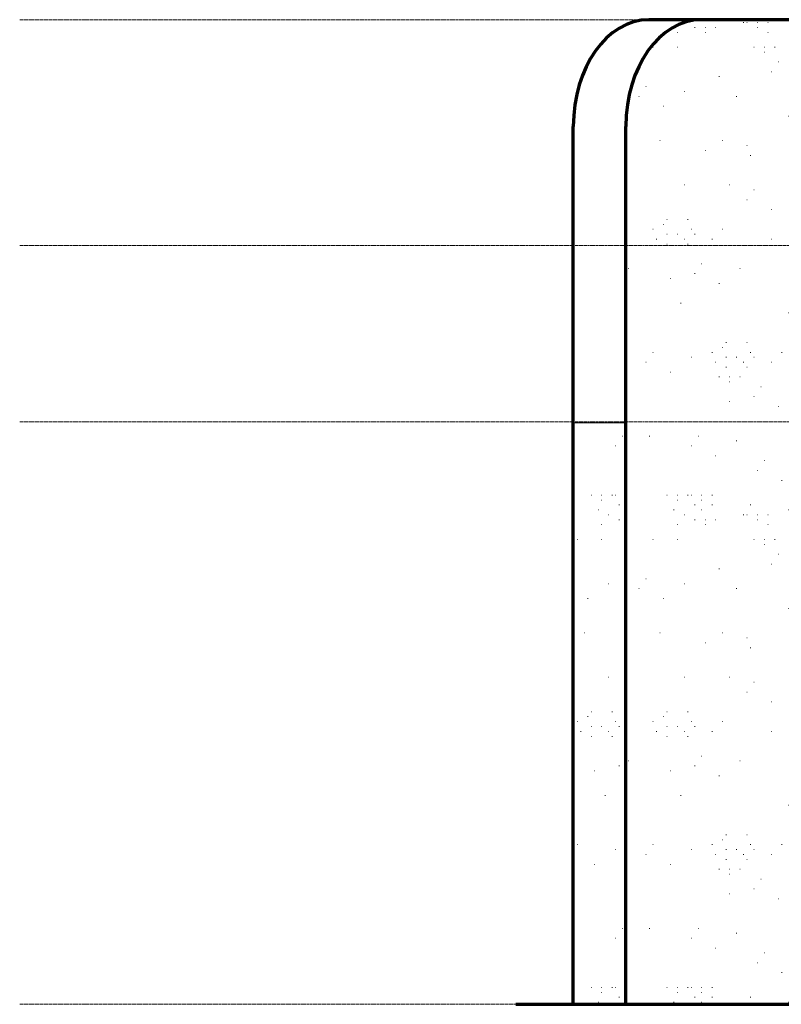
# Model space of a CAD drawing. Header units: inches. Extents: x -531 to 474, y -7 to 251.
# Tile 1 of 8: x -531 to -345, y 0 to 240. Entities that reach past the tile are written whole.
import ezdxf

# ---------------------------------------------------------------- set-up
doc = ezdxf.new("R2010")
doc.units = ezdxf.units.IN
doc.header["$MEASUREMENT"] = 0
doc.linetypes.add('Center 1_4_', pattern=[0.53125, 0.25, -0.09375, 0.09375, -0.09375])
for name, color, linetype, lineweight in [('A-DETL', 90, 'Continuous', 9), ('A-FLOR-LEVL', 51, 'Continuous', 9), ('A-WALL', 90, 'Continuous', 9), ('A-WALL-PATT', 111, 'Continuous', 9)]:
    doc.layers.add(name, color=color, linetype=linetype, lineweight=lineweight)

msp = doc.modelspace()

# ---------------------------------------------------------------- hatches: boundary and pattern name
at = {"layer": 'A-WALL-PATT'}
h = msp.add_hatch(dxfattribs=at)
h.set_pattern_fill('FP_2', color=256, style=0, pattern_type=2)
h.set_pattern_definition([(0, (581.97, 88.04), (0, 120), [0.112, -84.741]), (0, (537, 50.84), (0, 120), [0.112, -84.741]), (0, (563.3, 48.44), (0, 120), [0.112, -84.741]), (0, (583.66, 79.64), (0, 120), [0.112, -84.741]), (0, (571.78, 139.64), (0, 120), [0.112, -84.741]), (0, (529.36, 138.44), (0, 120), [0.112, -84.741]), (0, (546.33, 106.04), (0, 120), [0.112, -84.741]), (0, (550.57, 101.24), (0, 120), [0.112, -84.741]), (0, (595.54, 113.24), (0, 120), [0.112, -84.741]), (0, (598.09, 112.04), (0, 120), [0.112, -84.741]), (0, (598.09, 113.24), (0, 120), [0.112, -84.741]), (0, (600.63, 113.24), (0, 120), [0.112, -84.741]), (0, (583.66, 115.64), (0, 120), [0.112, -84.741]), (0, (586.21, 114.44), (0, 120), [0.112, -84.741]), (0, (586.21, 115.64), (0, 120), [0.112, -84.741]), (0, (588.75, 115.64), (0, 120), [0.112, -84.741]), (0, (591.3, 109.64), (0, 120), [0.112, -84.741]), (0, (593.85, 108.44), (0, 120), [0.112, -84.741]), (0, (593.85, 109.64), (0, 120), [0.112, -84.741]), (0, (596.39, 109.64), (0, 120), [0.112, -84.741]), (0, (592.15, 112.04), (0, 120), [0.112, -84.741]), (0, (594.7, 110.84), (0, 120), [0.112, -84.741]), (0, (594.7, 112.04), (0, 120), [0.112, -84.741]), (0, (597.24, 112.04), (0, 120), [0.112, -84.741]), (0, (585.36, 110.84), (0, 120), [0.112, -84.741]), (0, (587.91, 109.64), (0, 120), [0.112, -84.741]), (0, (587.91, 110.84), (0, 120), [0.112, -84.741]), (0, (590.45, 110.84), (0, 120), [0.112, -84.741]), (0, (589.6, 116.84), (0, 120), [0.112, -84.741]), (0, (592.15, 115.64), (0, 120), [0.112, -84.741]), (0, (592.15, 116.84), (0, 120), [0.112, -84.741]), (0, (594.7, 116.84), (0, 120), [0.112, -84.741]), (0, (554.81, 113.24), (0, 120), [0.112, -84.741]), (0, (557.36, 112.04), (0, 120), [0.112, -84.741]), (0, (557.36, 113.24), (0, 120), [0.112, -84.741]), (0, (559.9, 113.24), (0, 120), [0.112, -84.741]), (0, (553.12, 119.24), (0, 120), [0.112, -84.741]), (0, (555.66, 118.04), (0, 120), [0.112, -84.741]), (0, (555.66, 119.24), (0, 120), [0.112, -84.741]), (0, (558.21, 119.24), (0, 120), [0.112, -84.741]), (0, (590.45, 139.64), (0, 120), [0.112, -84.741]), (0, (593, 138.44), (0, 120), [0.112, -84.741]), (0, (593, 139.64), (0, 120), [0.112, -84.741]), (0, (595.54, 139.64), (0, 120), [0.112, -84.741]), (0, (546.33, 152.84), (0, 120), [0.112, -84.741]), (0, (548.88, 151.64), (0, 120), [0.112, -84.741]), (0, (548.88, 152.84), (0, 120), [0.112, -84.741]), (0, (551.42, 152.84), (0, 120), [0.112, -84.741]), (0, (539.54, 124.04), (0, 120), [0.112, -84.741]), (0, (542.09, 122.84), (0, 120), [0.112, -84.741]), (0, (542.09, 124.04), (0, 120), [0.112, -84.741]), (0, (544.63, 124.04), (0, 120), [0.112, -84.741]), (0, (597.24, 143.24), (0, 120), [0.112, -84.741]), (0, (599.79, 142.04), (0, 120), [0.112, -84.741]), (0, (599.79, 143.24), (0, 120), [0.112, -84.741]), (0, (602.33, 143.24), (0, 120), [0.112, -84.741]), (0, (533.6, 124.04), (0, 120), [0.112, -84.741]), (0, (536.15, 122.84), (0, 120), [0.112, -84.741]), (0, (536.15, 124.04), (0, 120), [0.112, -84.741]), (0, (538.69, 124.04), (0, 120), [0.112, -84.741]), (0, (590.45, 154.04), (0, 120), [0.112, -84.741]), (0, (585.36, 150.44), (0, 120), [0.112, -84.741]), (0, (581.12, 155.24), (0, 120), [0.112, -84.741]), (0, (579.42, 152.84), (0, 120), [0.112, -84.741]), (0, (580.27, 120.44), (0, 120), [0.112, -84.741]), (0, (575.18, 116.84), (0, 120), [0.112, -84.741]), (0, (570.94, 121.64), (0, 120), [0.112, -84.741]), (0, (569.24, 119.24), (0, 120), [0.112, -84.741]), (0, (589.6, 107.24), (0, 120), [0.112, -84.741]), (0, (584.51, 103.64), (0, 120), [0.112, -84.741]), (0, (580.27, 108.44), (0, 120), [0.112, -84.741]), (0, (578.57, 106.04), (0, 120), [0.112, -84.741]), (0, (563.3, 120.44), (0, 120), [0.112, -84.741]), (0, (558.21, 116.84), (0, 120), [0.112, -84.741]), (0, (553.97, 121.64), (0, 120), [0.112, -84.741]), (0, (552.27, 119.24), (0, 120), [0.112, -84.741]), (0, (566.69, 131.24), (0, 120), [0.112, -84.741]), (0, (561.6, 127.64), (0, 120), [0.112, -84.741]), (0, (557.36, 132.44), (0, 120), [0.112, -84.741]), (0, (555.66, 130.04), (0, 120), [0.112, -84.741]), (0, (607.42, 127.64), (0, 120), [0.112, -84.741]), (0, (602.33, 124.04), (0, 120), [0.112, -84.741]), (0, (598.09, 128.84), (0, 120), [0.112, -84.741]), (0, (596.39, 126.44), (0, 120), [0.112, -84.741]), (0, (574.33, 97.64), (0, 120), [0.112, -84.741]), (0, (569.24, 94.04), (0, 120), [0.112, -84.741]), (0, (565, 98.84), (0, 120), [0.112, -84.741]), (0, (563.3, 96.44), (0, 120), [0.112, -84.741]), (0, (570.09, 108.44), (0, 120), [0.112, -84.741]), (0, (565, 104.84), (0, 120), [0.112, -84.741]), (0, (560.75, 109.64), (0, 120), [0.112, -84.741]), (0, (559.06, 107.24), (0, 120), [0.112, -84.741]), (0, (590.45, 132.44), (0, 120), [0.112, -84.741]), (0, (585.36, 128.84), (0, 120), [0.112, -84.741]), (0, (581.12, 133.64), (0, 120), [0.112, -84.741]), (0, (579.42, 131.24), (0, 120), [0.112, -84.741]), (0, (606.58, 80.84), (0, 120), [0.112, -84.741]), (0, (601.48, 77.24), (0, 120), [0.112, -84.741]), (0, (597.24, 82.04), (0, 120), [0.112, -84.741]), (0, (595.54, 79.64), (0, 120), [0.112, -84.741]), (0, (564.15, 77.24), (0, 120), [0.112, -84.741]), (0, (559.06, 73.64), (0, 120), [0.112, -84.741]), (0, (554.81, 78.44), (0, 120), [0.112, -84.741]), (0, (553.12, 76.04), (0, 120), [0.112, -84.741]), (0, (537.84, 102.44), (0, 120), [0.112, -84.741]), (0, (532.75, 98.84), (0, 120), [0.112, -84.741]), (0, (528.51, 103.64), (0, 120), [0.112, -84.741]), (0, (526.81, 101.24), (0, 120), [0.112, -84.741]), (0, (550.57, 137.24), (0, 120), [0.112, -84.741]), (0, (545.48, 133.64), (0, 120), [0.112, -84.741]), (0, (541.24, 138.44), (0, 120), [0.112, -84.741]), (0, (539.54, 136.04), (0, 120), [0.112, -84.741]), (0, (539.54, 157.64), (0, 120), [0.112, -84.741]), (0, (534.45, 154.04), (0, 120), [0.112, -84.741]), (0, (530.21, 158.84), (0, 120), [0.112, -84.741]), (0, (528.51, 156.44), (0, 120), [0.112, -84.741]), (0, (606.58, 161.24), (0, 120), [0.112, -84.741]), (0, (601.48, 157.64), (0, 120), [0.112, -84.741]), (0, (597.24, 162.44), (0, 120), [0.112, -84.741]), (0, (595.54, 160.04), (0, 120), [0.112, -84.741]), (0, (565, 80.84), (0, 120), [0.112, -84.741]), (0, (566.69, 83.24), (0, 120), [0.112, -84.741]), (0, (570.94, 78.44), (0, 120), [0.112, -84.741]), (0, (576.03, 82.04), (0, 120), [0.112, -84.741]), (0, (530.21, 113.24), (0, 120), [0.112, -84.741]), (0, (536.15, 113.24), (0, 120), [0.112, -84.741]), (0, (536.15, 116.84), (0, 120), [0.112, -84.741]), (0, (537.84, 119.24), (0, 120), [0.112, -84.741]), (0, (535.3, 120.44), (0, 120), [0.112, -84.741]), (0, (540.39, 121.64), (0, 120), [0.112, -84.741]), (0, (542.09, 120.44), (0, 120), [0.112, -84.741]), (0, (540.39, 118.04), (0, 120), [0.112, -84.741]), (0, (542.93, 116.84), (0, 120), [0.112, -84.741]), (0, (542.93, 118.04), (0, 120), [0.112, -84.741]), (0, (545.48, 118.04), (0, 120), [0.112, -84.741]), (0, (544.63, 121.64), (0, 120), [0.112, -84.741]), (0, (589.6, 142.04), (0, 120), [0.112, -84.741]), (0, (595.54, 142.04), (0, 120), [0.112, -84.741]), (0, (595.54, 145.64), (0, 120), [0.112, -84.741]), (0, (597.24, 148.04), (0, 120), [0.112, -84.741]), (0, (594.7, 149.24), (0, 120), [0.112, -84.741]), (0, (599.79, 150.44), (0, 120), [0.112, -84.741]), (0, (601.48, 149.24), (0, 120), [0.112, -84.741]), (0, (599.79, 146.84), (0, 120), [0.112, -84.741]), (0, (602.33, 145.64), (0, 120), [0.112, -84.741]), (0, (602.33, 146.84), (0, 120), [0.112, -84.741]), (0, (604.88, 146.84), (0, 120), [0.112, -84.741]), (0, (604.03, 150.44), (0, 120), [0.112, -84.741]), (0, (587.91, 91.64), (0, 120), [0.112, -84.741]), (0, (593.85, 91.64), (0, 120), [0.112, -84.741]), (0, (593.85, 95.24), (0, 120), [0.112, -84.741]), (0, (595.54, 97.64), (0, 120), [0.112, -84.741]), (0, (593, 98.84), (0, 120), [0.112, -84.741]), (0, (598.09, 100.04), (0, 120), [0.112, -84.741]), (0, (599.79, 98.84), (0, 120), [0.112, -84.741]), (0, (598.09, 96.44), (0, 120), [0.112, -84.741]), (0, (600.63, 95.24), (0, 120), [0.112, -84.741]), (0, (600.63, 96.44), (0, 120), [0.112, -84.741]), (0, (603.18, 96.44), (0, 120), [0.112, -84.741]), (0, (602.33, 100.04), (0, 120), [0.112, -84.741]), (0, (531.9, 90.44), (0, 120), [0.112, -84.741]), (0, (542.93, 88.04), (0, 120), [0.112, -84.741]), (0, (537.84, 79.64), (0, 120), [0.112, -84.741]), (0, (547.18, 90.44), (0, 120), [0.112, -84.741]), (0, (548.88, 79.64), (0, 120), [0.112, -84.741]), (0, (553.97, 86.84), (0, 120), [0.112, -84.741]), (0, (553.12, 89.24), (0, 120), [0.112, -84.741]), (0, (548.88, 146.84), (0, 120), [0.112, -84.741]), (0, (554.81, 148.04), (0, 120), [0.112, -84.741]), (0, (556.51, 150.44), (0, 120), [0.112, -84.741]), (0, (559.06, 156.44), (0, 120), [0.112, -84.741]), (0, (561.6, 158.84), (0, 120), [0.112, -84.741]), (0, (554.81, 157.64), (0, 120), [0.112, -84.741]), (0, (553.97, 158.84), (0, 120), [0.112, -84.741]), (0, (553.12, 161.24), (0, 120), [0.112, -84.741]), (0, (553.12, 155.24), (0, 120), [0.112, -84.741]), (0, (552.27, 156.44), (0, 120), [0.112, -84.741]), (0, (550.57, 157.64), (0, 120), [0.112, -84.741]), (0, (548.03, 161.24), (0, 120), [0.112, -84.741]), (0, (547.18, 160.04), (0, 120), [0.112, -84.741]), (0, (544.63, 158.84), (0, 120), [0.112, -84.741]), (0, (545.48, 156.44), (0, 120), [0.112, -84.741]), (0, (548.03, 157.64), (0, 120), [0.112, -84.741]), (0, (548.03, 155.24), (0, 120), [0.112, -84.741]), (0, (560.75, 145.64), (0, 120), [0.112, -84.741]), (0, (565.85, 149.24), (0, 120), [0.112, -84.741]), (0, (573.48, 156.44), (0, 120), [0.112, -84.741]), (0, (579.42, 145.64), (0, 120), [0.112, -84.741]), (0, (587.06, 70.04), (0, 120), [0.112, -84.741]), (0, (595.54, 62.84), (0, 120), [0.112, -84.741]), (0, (595.54, 55.64), (0, 120), [0.112, -84.741]), (0, (598.94, 58.04), (0, 120), [0.112, -84.741]), (0, (602.33, 56.84), (0, 120), [0.112, -84.741]), (0, (603.18, 61.64), (0, 120), [0.112, -84.741]), (0, (606.58, 56.84), (0, 120), [0.112, -84.741]), (0, (609.12, 59.24), (0, 120), [0.112, -84.741]), (0, (608.27, 66.44), (0, 120), [0.112, -84.741]), (0, (604.03, 70.04), (0, 120), [0.112, -84.741]), (0, (599.79, 67.64), (0, 120), [0.112, -84.741]), (0, (593, 70.04), (0, 120), [0.112, -84.741]), (0, (593.85, 67.64), (0, 120), [0.112, -84.741]), (0, (590.45, 64.04), (0, 120), [0.112, -84.741]), (0, (591.3, 60.44), (0, 120), [0.112, -84.741]), (0, (588.75, 60.44), (0, 120), [0.112, -84.741]), (0, (588.75, 59.24), (0, 120), [0.112, -84.741]), (0, (586.21, 60.44), (0, 120), [0.112, -84.741]), (0, (587.91, 62.84), (0, 120), [0.112, -84.741]), (0, (586.21, 64.04), (0, 120), [0.112, -84.741]), (0, (587.91, 67.64), (0, 120), [0.112, -84.741]), (0, (584.51, 67.64), (0, 120), [0.112, -84.741]), (0, (586.21, 71.24), (0, 120), [0.112, -84.741]), (0, (584.51, 70.04), (0, 120), [0.112, -84.741]), (0, (581.97, 68.84), (0, 120), [0.112, -84.741]), (0, (580.27, 65.24), (0, 120), [0.112, -84.741]), (0, (581.12, 62.84), (0, 120), [0.112, -84.741]), (0, (583.66, 61.64), (0, 120), [0.112, -84.741]), (0, (581.97, 59.24), (0, 120), [0.112, -84.741]), (0, (581.97, 55.64), (0, 120), [0.112, -84.741]), (0, (576.03, 55.64), (0, 120), [0.112, -84.741]), (0, (574.33, 66.44), (0, 120), [0.112, -84.741]), (0, (565, 55.64), (0, 120), [0.112, -84.741]), (0, (570.09, 64.04), (0, 120), [0.112, -84.741]), (0, (559.06, 66.44), (0, 120), [0.112, -84.741]), (0, (551.42, 59.24), (0, 120), [0.112, -84.741]), (0, (546.33, 55.64), (0, 120), [0.112, -84.741]), (0, (533.6, 65.24), (0, 120), [0.112, -84.741]), (0, (533.6, 67.64), (0, 120), [0.112, -84.741]), (0, (531.06, 66.44), (0, 120), [0.112, -84.741]), (0, (530.21, 68.84), (0, 120), [0.112, -84.741]), (0, (532.75, 70.04), (0, 120), [0.112, -84.741]), (0, (533.6, 71.24), (0, 120), [0.112, -84.741]), (0, (536.15, 67.64), (0, 120), [0.112, -84.741]), (0, (537.84, 66.44), (0, 120), [0.112, -84.741]), (0, (538.69, 65.24), (0, 120), [0.112, -84.741]), (0, (538.69, 71.24), (0, 120), [0.112, -84.741]), (0, (539.54, 68.84), (0, 120), [0.112, -84.741]), (0, (540.39, 67.64), (0, 120), [0.112, -84.741]), (0, (547.18, 68.84), (0, 120), [0.112, -84.741]), (0, (544.63, 66.44), (0, 120), [0.112, -84.741]), (0, (542.09, 60.44), (0, 120), [0.112, -84.741]), (0, (540.39, 58.04), (0, 120), [0.112, -84.741]), (0, (534.45, 56.84), (0, 120), [0.112, -84.741])])
h.paths.add_polyline_path([(-396.08, 0), (-396.04, 0), (-396.03, 214.06), (-395.87, 217.46), (-395.39, 220.79), (-394.61, 224.01), (-393.55, 227.06), (-392.2, 229.88), (-390.61, 232.43), (-388.8, 234.67), (-386.79, 236.55), (-384.53, 238.1), (-382.41, 239.11), (-380.05, 239.78), (-380.09, 239.78), (-382.51, 239.09), (-384.82, 237.96), (-387.01, 236.4), (-389.02, 234.46), (-390.83, 232.16), (-392.41, 229.54), (-393.73, 226.66), (-394.68, 223.94), (-395.51, 220.3), (-395.94, 216.94), (-396.08, 213.08), (-396.08, 59.67)], flags=0)
h = msp.add_hatch(dxfattribs=at)
h.set_pattern_fill('FP_3', color=256, style=0, pattern_type=2)
h.set_pattern_definition([(0, (-409.92, 88.04), (0, 120), [0.112, -84.74]), (0, (-454.9, 50.84), (0, 120), [0.112, -84.74]), (0, (-428.59, 48.44), (0, 120), [0.112, -84.74]), (0, (-408.23, 79.64), (0, 120), [0.112, -84.74]), (0, (-420.1, 139.64), (0, 120), [0.11, -84.74]), (0, (-462.53, 138.44), (0, 120), [0.112, -84.74]), (0, (-445.56, 106.04), (0, 120), [0.112, -84.74]), (0, (-441.32, 101.24), (0, 120), [0.112, -84.74]), (0, (-396.35, 113.24), (0, 120), [0.11, -84.74]), (0, (-393.8, 112.04), (0, 120), [0.11, -84.74]), (0, (-393.8, 113.24), (0, 120), [0.11, -84.74]), (0, (-391.25, 113.24), (0, 120), [0.11, -84.74]), (0, (-408.23, 115.64), (0, 120), [0.11, -84.74]), (0, (-405.68, 114.44), (0, 120), [0.11, -84.74]), (0, (-405.68, 115.64), (0, 120), [0.11, -84.74]), (0, (-403.13, 115.64), (0, 120), [0.11, -84.74]), (0, (-400.59, 109.64), (0, 120), [0.11, -84.74]), (0, (-398.04, 108.44), (0, 120), [0.11, -84.74]), (0, (-398.04, 109.64), (0, 120), [0.11, -84.74]), (0, (-395.5, 109.64), (0, 120), [0.11, -84.74]), (0, (-399.74, 112.04), (0, 120), [0.11, -84.74]), (0, (-397.2, 110.84), (0, 120), [0.11, -84.74]), (0, (-397.2, 112.04), (0, 120), [0.11, -84.74]), (0, (-394.65, 112.04), (0, 120), [0.11, -84.74]), (0, (-406.53, 110.84), (0, 120), [0.11, -84.74]), (0, (-403.98, 109.64), (0, 120), [0.11, -84.74]), (0, (-403.98, 110.84), (0, 120), [0.11, -84.74]), (0, (-401.44, 110.84), (0, 120), [0.11, -84.74]), (0, (-402.29, 116.84), (0, 120), [0.11, -84.74]), (0, (-399.74, 115.64), (0, 120), [0.11, -84.74]), (0, (-399.74, 116.84), (0, 120), [0.11, -84.74]), (0, (-397.2, 116.84), (0, 120), [0.11, -84.74]), (0, (-437.08, 113.24), (0, 120), [0.11, -84.74]), (0, (-434.53, 112.04), (0, 120), [0.11, -84.74]), (0, (-434.53, 113.24), (0, 120), [0.11, -84.74]), (0, (-431.99, 113.24), (0, 120), [0.11, -84.74]), (0, (-438.77, 119.24), (0, 120), [0.11, -84.74]), (0, (-436.23, 118.04), (0, 120), [0.11, -84.74]), (0, (-436.23, 119.24), (0, 120), [0.11, -84.74]), (0, (-433.68, 119.24), (0, 120), [0.11, -84.74]), (0, (-401.44, 139.64), (0, 120), [0.11, -84.74]), (0, (-398.89, 138.44), (0, 120), [0.11, -84.74]), (0, (-398.89, 139.64), (0, 120), [0.11, -84.74]), (0, (-396.35, 139.64), (0, 120), [0.11, -84.74]), (0, (-445.56, 152.84), (0, 120), [0.112, -84.74]), (0, (-443.01, 151.64), (0, 120), [0.112, -84.74]), (0, (-443.01, 152.84), (0, 120), [0.112, -84.74]), (0, (-440.47, 152.84), (0, 120), [0.112, -84.74]), (0, (-452.35, 124.04), (0, 120), [0.112, -84.74]), (0, (-449.8, 122.84), (0, 120), [0.112, -84.74]), (0, (-449.8, 124.04), (0, 120), [0.112, -84.74]), (0, (-447.26, 124.04), (0, 120), [0.112, -84.74]), (0, (-394.65, 143.24), (0, 120), [0.11, -84.74]), (0, (-392.1, 142.04), (0, 120), [0.11, -84.74]), (0, (-392.1, 143.24), (0, 120), [0.11, -84.74]), (0, (-389.56, 143.24), (0, 120), [0.11, -84.74]), (0, (-458.29, 124.04), (0, 120), [0.112, -84.74]), (0, (-455.74, 122.84), (0, 120), [0.112, -84.74]), (0, (-455.74, 124.04), (0, 120), [0.112, -84.74]), (0, (-453.2, 124.04), (0, 120), [0.112, -84.74]), (0, (-401.44, 154.04), (0, 120), [0.112, -84.74]), (0, (-406.53, 150.44), (0, 120), [0.11, -84.74]), (0, (-410.77, 155.24), (0, 120), [0.112, -84.74]), (0, (-412.47, 152.84), (0, 120), [0.112, -84.74]), (0, (-411.62, 120.44), (0, 120), [0.11, -84.74]), (0, (-416.71, 116.84), (0, 120), [0.11, -84.74]), (0, (-420.95, 121.64), (0, 120), [0.11, -84.74]), (0, (-422.65, 119.24), (0, 120), [0.11, -84.74]), (0, (-402.29, 107.24), (0, 120), [0.11, -84.74]), (0, (-407.38, 103.64), (0, 120), [0.11, -84.74]), (0, (-411.62, 108.44), (0, 120), [0.11, -84.74]), (0, (-413.32, 106.04), (0, 120), [0.11, -84.74]), (0, (-428.59, 120.44), (0, 120), [0.11, -84.74]), (0, (-433.68, 116.84), (0, 120), [0.11, -84.74]), (0, (-437.92, 121.64), (0, 120), [0.11, -84.74]), (0, (-439.62, 119.24), (0, 120), [0.11, -84.74]), (0, (-425.2, 131.24), (0, 120), [0.11, -84.74]), (0, (-430.29, 127.64), (0, 120), [0.11, -84.74]), (0, (-434.53, 132.44), (0, 120), [0.11, -84.74]), (0, (-436.23, 130.04), (0, 120), [0.11, -84.74]), (0, (-384.47, 127.64), (0, 120), [0.11, -84.74]), (0, (-389.56, 124.04), (0, 120), [0.11, -84.74]), (0, (-393.8, 128.84), (0, 120), [0.11, -84.74]), (0, (-395.5, 126.44), (0, 120), [0.11, -84.74]), (0, (-417.56, 97.64), (0, 120), [0.11, -84.74]), (0, (-422.65, 94.04), (0, 120), [0.112, -84.74]), (0, (-426.89, 98.84), (0, 120), [0.112, -84.74]), (0, (-428.59, 96.44), (0, 120), [0.112, -84.74]), (0, (-421.8, 108.44), (0, 120), [0.11, -84.74]), (0, (-426.89, 104.84), (0, 120), [0.11, -84.74]), (0, (-431.14, 109.64), (0, 120), [0.11, -84.74]), (0, (-432.83, 107.24), (0, 120), [0.11, -84.74]), (0, (-401.44, 132.44), (0, 120), [0.11, -84.74]), (0, (-406.53, 128.84), (0, 120), [0.11, -84.74]), (0, (-410.77, 133.64), (0, 120), [0.11, -84.74]), (0, (-412.47, 131.24), (0, 120), [0.11, -84.74]), (0, (-385.32, 80.84), (0, 120), [0.11, -84.74]), (0, (-390.41, 77.24), (0, 120), [0.112, -84.74]), (0, (-394.65, 82.04), (0, 120), [0.112, -84.74]), (0, (-396.35, 79.64), (0, 120), [0.112, -84.74]), (0, (-427.74, 77.24), (0, 120), [0.112, -84.74]), (0, (-432.83, 73.64), (0, 120), [0.112, -84.74]), (0, (-437.08, 78.44), (0, 120), [0.112, -84.74]), (0, (-438.77, 76.04), (0, 120), [0.112, -84.74]), (0, (-454.05, 102.44), (0, 120), [0.112, -84.74]), (0, (-459.14, 98.84), (0, 120), [0.112, -84.74]), (0, (-463.38, 103.64), (0, 120), [0.112, -84.74]), (0, (-465.08, 101.24), (0, 120), [0.112, -84.74]), (0, (-441.32, 137.24), (0, 120), [0.112, -84.74]), (0, (-446.41, 133.64), (0, 120), [0.112, -84.74]), (0, (-450.65, 138.44), (0, 120), [0.112, -84.74]), (0, (-452.35, 136.04), (0, 120), [0.112, -84.74]), (0, (-452.35, 157.64), (0, 120), [0.112, -84.74]), (0, (-457.44, 154.04), (0, 120), [0.112, -84.74]), (0, (-461.68, 158.84), (0, 120), [0.112, -84.74]), (0, (-463.38, 156.44), (0, 120), [0.112, -84.74]), (0, (-385.32, 161.24), (0, 120), [0.112, -84.74]), (0, (-390.41, 157.64), (0, 120), [0.11, -84.74]), (0, (-394.65, 162.44), (0, 120), [0.112, -84.74]), (0, (-396.35, 160.04), (0, 120), [0.112, -84.74]), (0, (-426.89, 80.84), (0, 120), [0.112, -84.74]), (0, (-425.2, 83.24), (0, 120), [0.112, -84.74]), (0, (-420.95, 78.44), (0, 120), [0.112, -84.74]), (0, (-415.86, 82.04), (0, 120), [0.112, -84.74]), (0, (-461.68, 113.24), (0, 120), [0.112, -84.74]), (0, (-455.74, 113.24), (0, 120), [0.112, -84.74]), (0, (-455.74, 116.84), (0, 120), [0.112, -84.74]), (0, (-454.05, 119.24), (0, 120), [0.112, -84.74]), (0, (-456.59, 120.44), (0, 120), [0.112, -84.74]), (0, (-451.5, 121.64), (0, 120), [0.112, -84.74]), (0, (-449.8, 120.44), (0, 120), [0.112, -84.74]), (0, (-451.5, 118.04), (0, 120), [0.112, -84.74]), (0, (-448.95, 116.84), (0, 120), [0.112, -84.74]), (0, (-448.95, 118.04), (0, 120), [0.112, -84.74]), (0, (-446.41, 118.04), (0, 120), [0.11, -84.74]), (0, (-447.26, 121.64), (0, 120), [0.112, -84.74]), (0, (-402.29, 142.04), (0, 120), [0.11, -84.74]), (0, (-396.35, 142.04), (0, 120), [0.11, -84.74]), (0, (-396.35, 145.64), (0, 120), [0.11, -84.74]), (0, (-394.65, 148.04), (0, 120), [0.11, -84.74]), (0, (-397.2, 149.24), (0, 120), [0.11, -84.74]), (0, (-392.1, 150.44), (0, 120), [0.11, -84.74]), (0, (-390.41, 149.24), (0, 120), [0.11, -84.74]), (0, (-392.1, 146.84), (0, 120), [0.11, -84.74]), (0, (-389.56, 145.64), (0, 120), [0.11, -84.74]), (0, (-389.56, 146.84), (0, 120), [0.11, -84.74]), (0, (-387.01, 146.84), (0, 120), [0.11, -84.74]), (0, (-387.86, 150.44), (0, 120), [0.11, -84.74]), (0, (-403.98, 91.64), (0, 120), [0.11, -84.74]), (0, (-398.04, 91.64), (0, 120), [0.11, -84.74]), (0, (-398.04, 95.24), (0, 120), [0.11, -84.74]), (0, (-396.35, 97.64), (0, 120), [0.11, -84.74]), (0, (-398.89, 98.84), (0, 120), [0.11, -84.74]), (0, (-393.8, 100.04), (0, 120), [0.11, -84.74]), (0, (-392.1, 98.84), (0, 120), [0.11, -84.74]), (0, (-393.8, 96.44), (0, 120), [0.11, -84.74]), (0, (-391.25, 95.24), (0, 120), [0.11, -84.74]), (0, (-391.25, 96.44), (0, 120), [0.11, -84.74]), (0, (-388.71, 96.44), (0, 120), [0.11, -84.74]), (0, (-389.56, 100.04), (0, 120), [0.11, -84.74]), (0, (-459.99, 90.44), (0, 120), [0.112, -84.74]), (0, (-448.95, 88.04), (0, 120), [0.112, -84.74]), (0, (-454.05, 79.64), (0, 120), [0.112, -84.74]), (0, (-444.71, 90.44), (0, 120), [0.112, -84.74]), (0, (-443.01, 79.64), (0, 120), [0.112, -84.74]), (0, (-437.92, 86.84), (0, 120), [0.112, -84.74]), (0, (-438.77, 89.24), (0, 120), [0.112, -84.74]), (0, (-443.01, 146.84), (0, 120), [0.112, -84.74]), (0, (-437.08, 148.04), (0, 120), [0.112, -84.74]), (0, (-435.38, 150.44), (0, 120), [0.112, -84.74]), (0, (-432.83, 156.44), (0, 120), [0.112, -84.74]), (0, (-430.29, 158.84), (0, 120), [0.112, -84.74]), (0, (-437.08, 157.64), (0, 120), [0.112, -84.74]), (0, (-437.92, 158.84), (0, 120), [0.112, -84.74]), (0, (-438.77, 161.24), (0, 120), [0.112, -84.74]), (0, (-438.77, 155.24), (0, 120), [0.112, -84.74]), (0, (-439.62, 156.44), (0, 120), [0.112, -84.74]), (0, (-441.32, 157.64), (0, 120), [0.112, -84.74]), (0, (-443.86, 161.24), (0, 120), [0.112, -84.74]), (0, (-444.71, 160.04), (0, 120), [0.112, -84.74]), (0, (-447.26, 158.84), (0, 120), [0.112, -84.74]), (0, (-446.41, 156.44), (0, 120), [0.112, -84.74]), (0, (-443.86, 157.64), (0, 120), [0.112, -84.74]), (0, (-443.86, 155.24), (0, 120), [0.112, -84.74]), (0, (-431.14, 145.64), (0, 120), [0.112, -84.74]), (0, (-426.05, 149.24), (0, 120), [0.112, -84.74]), (0, (-418.41, 156.44), (0, 120), [0.112, -84.74]), (0, (-412.47, 145.64), (0, 120), [0.11, -84.74]), (0, (-404.83, 70.04), (0, 120), [0.112, -84.74]), (0, (-396.35, 62.84), (0, 120), [0.112, -84.74]), (0, (-396.35, 55.64), (0, 120), [0.112, -84.74]), (0, (-392.95, 58.04), (0, 120), [0.112, -84.74]), (0, (-389.56, 56.84), (0, 120), [0.112, -84.74]), (0, (-388.71, 61.64), (0, 120), [0.112, -84.74]), (0, (-385.32, 56.84), (0, 120), [0.112, -84.74]), (0, (-382.77, 59.24), (0, 120), [0.112, -84.74]), (0, (-383.62, 66.44), (0, 120), [0.112, -84.74]), (0, (-387.86, 70.04), (0, 120), [0.112, -84.74]), (0, (-392.1, 67.64), (0, 120), [0.112, -84.74]), (0, (-398.89, 70.04), (0, 120), [0.112, -84.74]), (0, (-398.04, 67.64), (0, 120), [0.112, -84.74]), (0, (-401.44, 64.04), (0, 120), [0.112, -84.74]), (0, (-400.59, 60.44), (0, 120), [0.112, -84.74]), (0, (-403.13, 60.44), (0, 120), [0.112, -84.74]), (0, (-403.13, 59.24), (0, 120), [0.112, -84.74]), (0, (-405.68, 60.44), (0, 120), [0.112, -84.74]), (0, (-403.98, 62.84), (0, 120), [0.112, -84.74]), (0, (-405.68, 64.04), (0, 120), [0.112, -84.74]), (0, (-403.98, 67.64), (0, 120), [0.112, -84.74]), (0, (-407.38, 67.64), (0, 120), [0.112, -84.74]), (0, (-405.68, 71.24), (0, 120), [0.112, -84.74]), (0, (-407.38, 70.04), (0, 120), [0.112, -84.74]), (0, (-409.92, 68.84), (0, 120), [0.112, -84.74]), (0, (-411.62, 65.24), (0, 120), [0.112, -84.74]), (0, (-410.77, 62.84), (0, 120), [0.112, -84.74]), (0, (-408.23, 61.64), (0, 120), [0.112, -84.74]), (0, (-409.92, 59.24), (0, 120), [0.112, -84.74]), (0, (-409.92, 55.64), (0, 120), [0.112, -84.74]), (0, (-415.86, 55.64), (0, 120), [0.112, -84.74]), (0, (-417.56, 66.44), (0, 120), [0.112, -84.74]), (0, (-426.89, 55.64), (0, 120), [0.112, -84.74]), (0, (-421.8, 64.04), (0, 120), [0.112, -84.74]), (0, (-432.83, 66.44), (0, 120), [0.112, -84.74]), (0, (-440.47, 59.24), (0, 120), [0.112, -84.74]), (0, (-445.56, 55.64), (0, 120), [0.112, -84.74]), (0, (-458.29, 65.24), (0, 120), [0.112, -84.74]), (0, (-458.29, 67.64), (0, 120), [0.112, -84.74]), (0, (-460.83, 66.44), (0, 120), [0.112, -84.74]), (0, (-461.68, 68.84), (0, 120), [0.112, -84.74]), (0, (-459.14, 70.04), (0, 120), [0.112, -84.74]), (0, (-458.29, 71.24), (0, 120), [0.112, -84.74]), (0, (-455.74, 67.64), (0, 120), [0.112, -84.74]), (0, (-454.05, 66.44), (0, 120), [0.112, -84.74]), (0, (-453.2, 65.24), (0, 120), [0.112, -84.74]), (0, (-453.2, 71.24), (0, 120), [0.112, -84.74]), (0, (-452.35, 68.84), (0, 120), [0.112, -84.74]), (0, (-451.5, 67.64), (0, 120), [0.112, -84.74]), (0, (-444.71, 68.84), (0, 120), [0.112, -84.74]), (0, (-447.26, 66.44), (0, 120), [0.112, -84.74]), (0, (-449.8, 60.44), (0, 120), [0.112, -84.74]), (0, (-451.5, 58.04), (0, 120), [0.112, -84.74]), (0, (-457.44, 56.84), (0, 120), [0.112, -84.74])])
h.paths.add_polyline_path([(-362.15, 0), (-328.86, 0), (-328.86, 240), (-364.92, 240), (-367.32, 239.78), (-369.68, 239.11), (-371.96, 238.02), (-374.11, 236.52), (-376.11, 234.63), (-377.92, 232.38), (-379.51, 229.83), (-380.84, 227), (-381.91, 223.94), (-382.68, 220.73), (-383.15, 217.39), (-383.31, 214), (-383.31, 0)], flags=0)
h.paths.add_polyline_path([(-336.41, 229.07), (-337.44, 229.21), (-338.41, 229.61), (-339.23, 230.24), (-339.87, 231.07), (-340.27, 232.04), (-340.41, 233.07), (-340.27, 234.11), (-339.87, 235.07), (-339.23, 235.9), (-338.41, 236.53), (-337.44, 236.93), (-336.41, 237.07), (-335.32, 236.91), (-334.41, 236.53), (-333.58, 235.9), (-332.94, 235.07), (-332.54, 234.11), (-332.41, 233.07), (-332.54, 232.04), (-332.94, 231.07), (-333.58, 230.24), (-334.41, 229.61), (-335.37, 229.21)], flags=0)
h = msp.add_hatch(dxfattribs=at)
h.set_pattern_fill('FP_4', color=256, style=0, pattern_type=2)
h.set_pattern_definition([(0, (80.77, 88.04), (0, 120), [0.112, -84.741]), (0, (35.8, 50.84), (0, 120), [0.112, -84.741]), (0, (62.1, 48.44), (0, 120), [0.112, -84.741]), (0, (82.47, 79.64), (0, 120), [0.112, -84.741]), (0, (70.59, 139.64), (0, 120), [0.112, -84.741]), (0, (28.16, 138.44), (0, 120), [0.112, -84.741]), (0, (45.13, 106.04), (0, 120), [0.112, -84.741]), (0, (49.37, 101.24), (0, 120), [0.112, -84.741]), (0, (94.35, 113.24), (0, 120), [0.112, -84.741]), (0, (96.89, 112.04), (0, 120), [0.112, -84.741]), (0, (96.89, 113.24), (0, 120), [0.112, -84.741]), (0, (99.44, 113.24), (0, 120), [0.112, -84.741]), (0, (82.47, 115.64), (0, 120), [0.112, -84.741]), (0, (85.01, 114.44), (0, 120), [0.112, -84.741]), (0, (85.01, 115.64), (0, 120), [0.112, -84.741]), (0, (87.56, 115.64), (0, 120), [0.112, -84.741]), (0, (90.1, 109.64), (0, 120), [0.112, -84.741]), (0, (92.65, 108.44), (0, 120), [0.112, -84.741]), (0, (92.65, 109.64), (0, 120), [0.112, -84.741]), (0, (95.19, 109.64), (0, 120), [0.112, -84.741]), (0, (90.95, 112.04), (0, 120), [0.112, -84.741]), (0, (93.5, 110.84), (0, 120), [0.112, -84.741]), (0, (93.5, 112.04), (0, 120), [0.112, -84.741]), (0, (96.04, 112.04), (0, 120), [0.112, -84.741]), (0, (84.16, 110.84), (0, 120), [0.112, -84.741]), (0, (86.71, 109.64), (0, 120), [0.112, -84.741]), (0, (86.71, 110.84), (0, 120), [0.112, -84.741]), (0, (89.25, 110.84), (0, 120), [0.112, -84.741]), (0, (88.41, 116.84), (0, 120), [0.112, -84.741]), (0, (90.95, 115.64), (0, 120), [0.112, -84.741]), (0, (90.95, 116.84), (0, 120), [0.112, -84.741]), (0, (93.5, 116.84), (0, 120), [0.112, -84.741]), (0, (53.62, 113.24), (0, 120), [0.112, -84.741]), (0, (56.16, 112.04), (0, 120), [0.112, -84.741]), (0, (56.16, 113.24), (0, 120), [0.112, -84.741]), (0, (58.71, 113.24), (0, 120), [0.112, -84.741]), (0, (51.92, 119.24), (0, 120), [0.112, -84.741]), (0, (54.47, 118.04), (0, 120), [0.112, -84.741]), (0, (54.47, 119.24), (0, 120), [0.112, -84.741]), (0, (57.01, 119.24), (0, 120), [0.112, -84.741]), (0, (89.25, 139.64), (0, 120), [0.112, -84.741]), (0, (91.8, 138.44), (0, 120), [0.112, -84.741]), (0, (91.8, 139.64), (0, 120), [0.112, -84.741]), (0, (94.35, 139.64), (0, 120), [0.112, -84.741]), (0, (45.13, 152.84), (0, 120), [0.112, -84.741]), (0, (47.68, 151.64), (0, 120), [0.112, -84.741]), (0, (47.68, 152.84), (0, 120), [0.112, -84.741]), (0, (50.22, 152.84), (0, 120), [0.112, -84.741]), (0, (38.34, 124.04), (0, 120), [0.112, -84.741]), (0, (40.89, 122.84), (0, 120), [0.112, -84.741]), (0, (40.89, 124.04), (0, 120), [0.112, -84.741]), (0, (43.43, 124.04), (0, 120), [0.112, -84.741]), (0, (96.04, 143.24), (0, 120), [0.112, -84.741]), (0, (98.59, 142.04), (0, 120), [0.112, -84.741]), (0, (98.59, 143.24), (0, 120), [0.112, -84.741]), (0, (101.13, 143.24), (0, 120), [0.112, -84.741]), (0, (32.4, 124.04), (0, 120), [0.112, -84.741]), (0, (34.95, 122.84), (0, 120), [0.112, -84.741]), (0, (34.95, 124.04), (0, 120), [0.112, -84.741]), (0, (37.49, 124.04), (0, 120), [0.112, -84.741]), (0, (89.25, 154.04), (0, 120), [0.112, -84.741]), (0, (84.16, 150.44), (0, 120), [0.112, -84.741]), (0, (79.92, 155.24), (0, 120), [0.112, -84.741]), (0, (78.22, 152.84), (0, 120), [0.112, -84.741]), (0, (79.07, 120.44), (0, 120), [0.112, -84.741]), (0, (73.98, 116.84), (0, 120), [0.112, -84.741]), (0, (69.74, 121.64), (0, 120), [0.112, -84.741]), (0, (68.04, 119.24), (0, 120), [0.112, -84.741]), (0, (88.41, 107.24), (0, 120), [0.112, -84.741]), (0, (83.31, 103.64), (0, 120), [0.112, -84.741]), (0, (79.07, 108.44), (0, 120), [0.112, -84.741]), (0, (77.38, 106.04), (0, 120), [0.112, -84.741]), (0, (62.1, 120.44), (0, 120), [0.112, -84.741]), (0, (57.01, 116.84), (0, 120), [0.112, -84.741]), (0, (52.77, 121.64), (0, 120), [0.112, -84.741]), (0, (51.07, 119.24), (0, 120), [0.112, -84.741]), (0, (65.5, 131.24), (0, 120), [0.112, -84.741]), (0, (60.4, 127.64), (0, 120), [0.112, -84.741]), (0, (56.16, 132.44), (0, 120), [0.112, -84.741]), (0, (54.47, 130.04), (0, 120), [0.112, -84.741]), (0, (106.22, 127.64), (0, 120), [0.112, -84.741]), (0, (101.13, 124.04), (0, 120), [0.112, -84.741]), (0, (96.89, 128.84), (0, 120), [0.112, -84.741]), (0, (95.19, 126.44), (0, 120), [0.112, -84.741]), (0, (73.13, 97.64), (0, 120), [0.112, -84.741]), (0, (68.04, 94.04), (0, 120), [0.112, -84.741]), (0, (63.8, 98.84), (0, 120), [0.112, -84.741]), (0, (62.1, 96.44), (0, 120), [0.112, -84.741]), (0, (68.89, 108.44), (0, 120), [0.112, -84.741]), (0, (63.8, 104.84), (0, 120), [0.112, -84.741]), (0, (59.56, 109.64), (0, 120), [0.112, -84.741]), (0, (57.86, 107.24), (0, 120), [0.112, -84.741]), (0, (89.25, 132.44), (0, 120), [0.112, -84.741]), (0, (84.16, 128.84), (0, 120), [0.112, -84.741]), (0, (79.92, 133.64), (0, 120), [0.112, -84.741]), (0, (78.22, 131.24), (0, 120), [0.112, -84.741]), (0, (105.38, 80.84), (0, 120), [0.112, -84.741]), (0, (100.28, 77.24), (0, 120), [0.112, -84.741]), (0, (96.04, 82.04), (0, 120), [0.112, -84.741]), (0, (94.35, 79.64), (0, 120), [0.112, -84.741]), (0, (62.95, 77.24), (0, 120), [0.112, -84.741]), (0, (57.86, 73.64), (0, 120), [0.112, -84.741]), (0, (53.62, 78.44), (0, 120), [0.112, -84.741]), (0, (51.92, 76.04), (0, 120), [0.112, -84.741]), (0, (36.65, 102.44), (0, 120), [0.112, -84.741]), (0, (31.55, 98.84), (0, 120), [0.112, -84.741]), (0, (27.31, 103.64), (0, 120), [0.112, -84.741]), (0, (25.61, 101.24), (0, 120), [0.112, -84.741]), (0, (49.37, 137.24), (0, 120), [0.112, -84.741]), (0, (44.28, 133.64), (0, 120), [0.112, -84.741]), (0, (40.04, 138.44), (0, 120), [0.112, -84.741]), (0, (38.34, 136.04), (0, 120), [0.112, -84.741]), (0, (38.34, 157.64), (0, 120), [0.112, -84.741]), (0, (33.25, 154.04), (0, 120), [0.112, -84.741]), (0, (29.01, 158.84), (0, 120), [0.112, -84.741]), (0, (27.31, 156.44), (0, 120), [0.112, -84.741]), (0, (105.38, 161.24), (0, 120), [0.112, -84.741]), (0, (100.28, 157.64), (0, 120), [0.112, -84.741]), (0, (96.04, 162.44), (0, 120), [0.112, -84.741]), (0, (94.35, 160.04), (0, 120), [0.112, -84.741]), (0, (63.8, 80.84), (0, 120), [0.112, -84.741]), (0, (65.5, 83.24), (0, 120), [0.112, -84.741]), (0, (69.74, 78.44), (0, 120), [0.112, -84.741]), (0, (74.83, 82.04), (0, 120), [0.112, -84.741]), (0, (29.01, 113.24), (0, 120), [0.112, -84.741]), (0, (34.95, 113.24), (0, 120), [0.112, -84.741]), (0, (34.95, 116.84), (0, 120), [0.112, -84.741]), (0, (36.65, 119.24), (0, 120), [0.112, -84.741]), (0, (34.1, 120.44), (0, 120), [0.112, -84.741]), (0, (39.19, 121.64), (0, 120), [0.112, -84.741]), (0, (40.89, 120.44), (0, 120), [0.112, -84.741]), (0, (39.19, 118.04), (0, 120), [0.112, -84.741]), (0, (41.74, 116.84), (0, 120), [0.112, -84.741]), (0, (41.74, 118.04), (0, 120), [0.112, -84.741]), (0, (44.28, 118.04), (0, 120), [0.112, -84.741]), (0, (43.43, 121.64), (0, 120), [0.112, -84.741]), (0, (88.41, 142.04), (0, 120), [0.112, -84.741]), (0, (94.35, 142.04), (0, 120), [0.112, -84.741]), (0, (94.35, 145.64), (0, 120), [0.112, -84.741]), (0, (96.04, 148.04), (0, 120), [0.112, -84.741]), (0, (93.5, 149.24), (0, 120), [0.112, -84.741]), (0, (98.59, 150.44), (0, 120), [0.112, -84.741]), (0, (100.28, 149.24), (0, 120), [0.112, -84.741]), (0, (98.59, 146.84), (0, 120), [0.112, -84.741]), (0, (101.13, 145.64), (0, 120), [0.112, -84.741]), (0, (101.13, 146.84), (0, 120), [0.112, -84.741]), (0, (103.68, 146.84), (0, 120), [0.112, -84.741]), (0, (102.83, 150.44), (0, 120), [0.112, -84.741]), (0, (86.71, 91.64), (0, 120), [0.112, -84.741]), (0, (92.65, 91.64), (0, 120), [0.112, -84.741]), (0, (92.65, 95.24), (0, 120), [0.112, -84.741]), (0, (94.35, 97.64), (0, 120), [0.112, -84.741]), (0, (91.8, 98.84), (0, 120), [0.112, -84.741]), (0, (96.89, 100.04), (0, 120), [0.112, -84.741]), (0, (98.59, 98.84), (0, 120), [0.112, -84.741]), (0, (96.89, 96.44), (0, 120), [0.112, -84.741]), (0, (99.44, 95.24), (0, 120), [0.112, -84.741]), (0, (99.44, 96.44), (0, 120), [0.112, -84.741]), (0, (101.98, 96.44), (0, 120), [0.112, -84.741]), (0, (101.13, 100.04), (0, 120), [0.112, -84.741]), (0, (30.71, 90.44), (0, 120), [0.112, -84.741]), (0, (41.74, 88.04), (0, 120), [0.112, -84.741]), (0, (36.65, 79.64), (0, 120), [0.112, -84.741]), (0, (45.98, 90.44), (0, 120), [0.112, -84.741]), (0, (47.68, 79.64), (0, 120), [0.112, -84.741]), (0, (52.77, 86.84), (0, 120), [0.112, -84.741]), (0, (51.92, 89.24), (0, 120), [0.112, -84.741]), (0, (47.68, 146.84), (0, 120), [0.112, -84.741]), (0, (53.62, 148.04), (0, 120), [0.112, -84.741]), (0, (55.31, 150.44), (0, 120), [0.112, -84.741]), (0, (57.86, 156.44), (0, 120), [0.112, -84.741]), (0, (60.4, 158.84), (0, 120), [0.112, -84.741]), (0, (53.62, 157.64), (0, 120), [0.112, -84.741]), (0, (52.77, 158.84), (0, 120), [0.112, -84.741]), (0, (51.92, 161.24), (0, 120), [0.112, -84.741]), (0, (51.92, 155.24), (0, 120), [0.112, -84.741]), (0, (51.07, 156.44), (0, 120), [0.112, -84.741]), (0, (49.37, 157.64), (0, 120), [0.112, -84.741]), (0, (46.83, 161.24), (0, 120), [0.112, -84.741]), (0, (45.98, 160.04), (0, 120), [0.112, -84.741]), (0, (43.43, 158.84), (0, 120), [0.112, -84.741]), (0, (44.28, 156.44), (0, 120), [0.112, -84.741]), (0, (46.83, 157.64), (0, 120), [0.112, -84.741]), (0, (46.83, 155.24), (0, 120), [0.112, -84.741]), (0, (59.56, 145.64), (0, 120), [0.112, -84.741]), (0, (64.65, 149.24), (0, 120), [0.112, -84.741]), (0, (72.28, 156.44), (0, 120), [0.112, -84.741]), (0, (78.22, 145.64), (0, 120), [0.112, -84.741]), (0, (85.86, 70.04), (0, 120), [0.112, -84.741]), (0, (94.35, 62.84), (0, 120), [0.112, -84.741]), (0, (94.35, 55.64), (0, 120), [0.112, -84.741]), (0, (97.74, 58.04), (0, 120), [0.112, -84.741]), (0, (101.13, 56.84), (0, 120), [0.112, -84.741]), (0, (101.98, 61.64), (0, 120), [0.112, -84.741]), (0, (105.38, 56.84), (0, 120), [0.112, -84.741]), (0, (107.92, 59.24), (0, 120), [0.112, -84.741]), (0, (107.07, 66.44), (0, 120), [0.112, -84.741]), (0, (102.83, 70.04), (0, 120), [0.112, -84.741]), (0, (98.59, 67.64), (0, 120), [0.112, -84.741]), (0, (91.8, 70.04), (0, 120), [0.112, -84.741]), (0, (92.65, 67.64), (0, 120), [0.112, -84.741]), (0, (89.25, 64.04), (0, 120), [0.112, -84.741]), (0, (90.1, 60.44), (0, 120), [0.112, -84.741]), (0, (87.56, 60.44), (0, 120), [0.112, -84.741]), (0, (87.56, 59.24), (0, 120), [0.112, -84.741]), (0, (85.01, 60.44), (0, 120), [0.112, -84.741]), (0, (86.71, 62.84), (0, 120), [0.112, -84.741]), (0, (85.01, 64.04), (0, 120), [0.112, -84.741]), (0, (86.71, 67.64), (0, 120), [0.112, -84.741]), (0, (83.31, 67.64), (0, 120), [0.112, -84.741]), (0, (85.01, 71.24), (0, 120), [0.112, -84.741]), (0, (83.31, 70.04), (0, 120), [0.112, -84.741]), (0, (80.77, 68.84), (0, 120), [0.112, -84.741]), (0, (79.07, 65.24), (0, 120), [0.112, -84.741]), (0, (79.92, 62.84), (0, 120), [0.112, -84.741]), (0, (82.47, 61.64), (0, 120), [0.112, -84.741]), (0, (80.77, 59.24), (0, 120), [0.112, -84.741]), (0, (80.77, 55.64), (0, 120), [0.112, -84.741]), (0, (74.83, 55.64), (0, 120), [0.112, -84.741]), (0, (73.13, 66.44), (0, 120), [0.112, -84.741]), (0, (63.8, 55.64), (0, 120), [0.112, -84.741]), (0, (68.89, 64.04), (0, 120), [0.112, -84.741]), (0, (57.86, 66.44), (0, 120), [0.112, -84.741]), (0, (50.22, 59.24), (0, 120), [0.112, -84.741]), (0, (45.13, 55.64), (0, 120), [0.112, -84.741]), (0, (32.4, 65.24), (0, 120), [0.112, -84.741]), (0, (32.4, 67.64), (0, 120), [0.112, -84.741]), (0, (29.86, 66.44), (0, 120), [0.112, -84.741]), (0, (29.01, 68.84), (0, 120), [0.112, -84.741]), (0, (31.55, 70.04), (0, 120), [0.112, -84.741]), (0, (32.4, 71.24), (0, 120), [0.112, -84.741]), (0, (34.95, 67.64), (0, 120), [0.112, -84.741]), (0, (36.65, 66.44), (0, 120), [0.112, -84.741]), (0, (37.49, 65.24), (0, 120), [0.112, -84.741]), (0, (37.49, 71.24), (0, 120), [0.112, -84.741]), (0, (38.34, 68.84), (0, 120), [0.112, -84.741]), (0, (39.19, 67.64), (0, 120), [0.112, -84.741]), (0, (45.98, 68.84), (0, 120), [0.112, -84.741]), (0, (43.43, 66.44), (0, 120), [0.112, -84.741]), (0, (40.89, 60.44), (0, 120), [0.112, -84.741]), (0, (39.19, 58.04), (0, 120), [0.112, -84.741]), (0, (33.25, 56.84), (0, 120), [0.112, -84.741])])
h.paths.add_polyline_path([(-396.04, 0), (-383.31, 0), (-383.31, 141.73), (-396.04, 141.73), (-396.04, 59.67)], flags=0)

# ---------------------------------------------------------------- linework, layer by layer
at = {"layer": 'A-DETL', "lineweight": 70}
for p, q in [((-328.86, 240), (-377.72, 240)), ((-396.11, 0), (-396.11, 214)), ((-383.31, 0), (-383.31, 214)), ((-410.07, 0), (-328.86, 0))]:
    msp.add_line(p, q, dxfattribs=at)
for centre in [(-377.72, 214), (-364.92, 214)]:
    msp.add_ellipse(centre, major_axis=(0, 26), ratio=0.707107, start_param=0, end_param=1.570796, dxfattribs=at)
at = {"layer": 'A-FLOR-LEVL', "linetype": 'Center 1_4_'}
for p, q in [((-530.99, 240), (474.47, 240)), ((-530.99, 185), (474.47, 185)), ((-530.99, 142), (474.47, 142)), ((-530.99, 0), (474.47, 0))]:
    msp.add_line(p, q, dxfattribs=at)
at = {"layer": 'A-WALL'}
for p, q in [((287.41, 240), (-377.65, 240)), ((-396.08, 214), (-396.08, 0)), ((-396.04, 0), (-396.04, 214)), ((-383.31, 214), (-383.31, 0)), ((-396.04, 141.73), (-383.31, 141.73)), ((-396.04, 0), (-328.86, 0))]:
    msp.add_line(p, q, dxfattribs=at)
for centre in [(-377.69, 214), (-377.65, 214), (-364.92, 214)]:
    msp.add_ellipse(centre, major_axis=(0, 26), ratio=0.707107, start_param=0, end_param=1.570796, dxfattribs=at)

doc.saveas('drawing.dxf')
